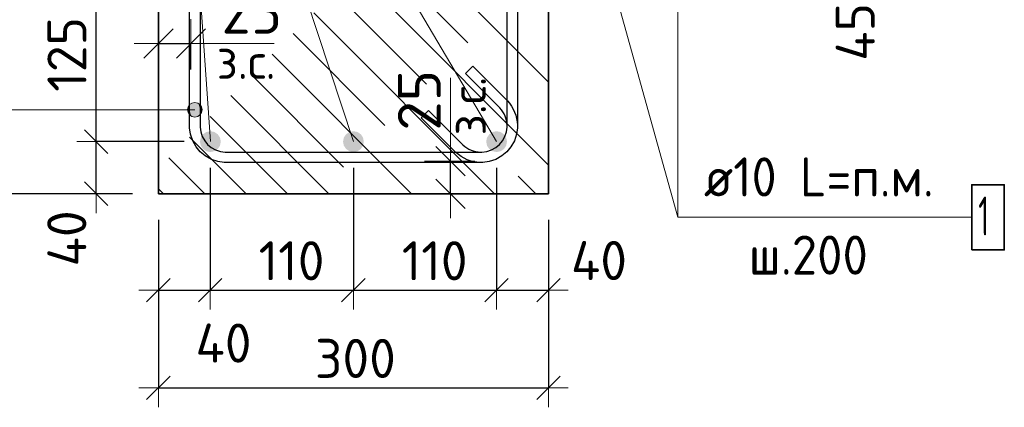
# Model space of a CAD drawing. Header units: metres. Extents: x -38 to 93, y -15 to 21.
# Tile 158 of 256: x 72.012 to 72.769, y 1.79 to 2.088. Entities that reach past the tile are written whole.
import ezdxf

# ---------------------------------------------------------------- set-up
doc = ezdxf.new("R2010")
doc.units = ezdxf.units.M
doc.header["$PDMODE"] = 65
doc.linetypes.add('______4', pattern=[0.135, 0.105, -0.03])
for name, color, linetype, lineweight in [('XR$3$Арм. стержнями нижней зоны', 180, 'Continuous', 35), ('XR$3$Арм.стержн. Хомут', 240, 'Continuous', 35), ('XR$3$Арм.стержн.горизонт. 1', 180, 'Continuous', 35), ('XR$3$ВК__отв в полу 1-2 эт', 220, 'Continuous', 25), ('XR$3$Размерная линия (1)', 7, 'Continuous', 13), ('XR$3$Размерная линия_ общее', 7, 'Continuous', 13)]:
    doc.layers.add(name, color=color, linetype=linetype, lineweight=lineweight)
doc.styles.add('ISOCPEUR', font='txt')
doc.dimstyles.new('DIMSTYLE_10', dxfattribs={"dimtxt": 0.033, "dimasz": 0.0375, "dimexe": 0, "dimexo": 0, "dimgap": 0.0165, "dimtad": 2, "dimdec": 0, "dimlfac": 1000, "dimrnd": 1, "dimzin": 12, "dimdsep": 46, "dimtxsty": 'ISOCPEUR', "dimblk1": 'ALL_ML_STRICH', "dimblk2": 'ALL_ML_STRICH', "dimsah": 1, "dimcen": 0, "dimclrd": 7, "dimclre": 256, "dimclrt": 7, "dimadec": 0, "dimazin": 0, "dimtfac": 1, "dimtdec": 0, "dimtix": 1, "dimtmove": 2, "dimatfit": 3, "dimfxl": 0, "dimtvp": 1.2, "dimtzin": 0, "dimlwd": 0, "dimlwe": -3, "dimarcsym": 0})
doc.dimstyles.new('DIMSTYLE_14', dxfattribs={"dimtxt": 0.03, "dimasz": 0.03, "dimexe": 0, "dimexo": 0, "dimgap": 0.015, "dimtad": 2, "dimdec": 0, "dimlfac": 1000, "dimrnd": 1, "dimzin": 12, "dimdsep": 46, "dimtxsty": 'ISOCPEUR', "dimblk1": 'ALL_ML_STRICH', "dimblk2": 'ALL_ML_STRICH', "dimsah": 1, "dimcen": 0, "dimclrd": 7, "dimclre": 256, "dimclrt": 7, "dimadec": 0, "dimazin": 0, "dimtfac": 1, "dimtdec": 0, "dimtix": 1, "dimtmove": 2, "dimatfit": 3, "dimfxl": 0, "dimtvp": 1.2, "dimtzin": 0, "dimlwd": 0, "dimlwe": -3, "dimarcsym": 0})
doc.dimstyles.new('DIMSTYLE_18', dxfattribs={"dimtxt": 0.03, "dimasz": 0.03, "dimexe": 0, "dimexo": 0, "dimgap": 0.015, "dimtad": 2, "dimdec": 0, "dimlfac": 1000, "dimrnd": 5, "dimzin": 12, "dimdsep": 46, "dimtxsty": 'ISOCPEUR', "dimblk1": 'ALL_ML_STRICH', "dimblk2": 'ALL_ML_STRICH', "dimsah": 1, "dimcen": 0, "dimclrd": 7, "dimclre": 256, "dimclrt": 7, "dimadec": 0, "dimazin": 0, "dimtfac": 1, "dimtdec": 0, "dimtix": 1, "dimtmove": 2, "dimatfit": 3, "dimfxl": 0, "dimtvp": 1.2, "dimtzin": 0, "dimlwd": 0, "dimlwe": -3, "dimarcsym": 0})
doc.dimstyles.new('DIMSTYLE_19', dxfattribs={"dimtxt": 0.03, "dimasz": 0.03, "dimexe": 0, "dimexo": 0, "dimgap": 0.015, "dimtad": 2, "dimdec": 0, "dimlfac": 1000, "dimrnd": 5, "dimzin": 12, "dimdsep": 46, "dimtxsty": 'ISOCPEUR', "dimblk1": 'ALL_ML_STRICH', "dimblk2": 'ALL_ML_STRICH', "dimsah": 1, "dimcen": 0, "dimclrd": 7, "dimclre": 256, "dimclrt": 7, "dimadec": 0, "dimazin": 0, "dimtfac": 1, "dimtdec": 0, "dimtix": 1, "dimtmove": 2, "dimatfit": 3, "dimfxl": 0, "dimtzin": 0, "dimlwd": 0, "dimlwe": -3, "dimarcsym": 0})
doc.dimstyles.new('DIMSTYLE_26', dxfattribs={"dimtxt": 0.03, "dimasz": 0.03, "dimexe": 0, "dimexo": 0, "dimgap": 0.015, "dimtad": 0, "dimdec": 0, "dimlfac": 1000, "dimrnd": 5, "dimzin": 12, "dimdsep": 46, "dimtxsty": 'ISOCPEUR', "dimblk1": 'ALL_ML_STRICH', "dimblk2": 'ALL_ML_STRICH', "dimsah": 1, "dimcen": 0, "dimclrd": 7, "dimclre": 256, "dimclrt": 7, "dimadec": 0, "dimazin": 0, "dimtfac": 1, "dimtdec": 0, "dimtix": 1, "dimtmove": 2, "dimatfit": 3, "dimfxl": 0, "dimtvp": 1.2, "dimtzin": 0, "dimlwd": 0, "dimlwe": -3, "dimarcsym": 0})

# ---------------------------------------------------------------- blocks, each defined once
blk = doc.blocks.new('ALL_ML_STRICH')
at = {"color": 0, "linetype": 'ByBlock', "lineweight": -2}
for p, q in [((0, -0.5), (0, 0.5)), ((-0.3, -0.3), (0.3, 0.3)), ((-1, 0), (0.5, 0))]:
    blk.add_line(p, q, dxfattribs=at)
blk = doc.blocks.new('*D99')
at = {"layer": 'DEFPOINTS', "color": 7, "linetype": 'Continuous', "lineweight": 13, "transparency": 33554687}
for p in [(72.30327, 1.97911), (72.30827, 1.95411), (72.34326, 1.95411)]:
    blk.add_point(p, dxfattribs=at)
at = {"layer": 'XR$3$Размерная линия_ общее', "color": 253, "linetype": 'Continuous', "lineweight": -2, "true_color": 0xa0a0a0, "transparency": 33554687}
for p, q in [((72.32327, 1.97911), (72.34326, 1.97911)), ((72.32827, 1.95411), (72.34326, 1.95411))]:
    blk.add_line(p, q, dxfattribs=at)
at = {"layer": 'XR$3$Размерная линия_ общее', "color": 7, "linetype": 'Continuous', "lineweight": -2, "transparency": 33554687}
blk.add_line((72.34326, 1.95411), (72.34326, 1.97911), dxfattribs=at)
at = {"layer": 'XR$3$Размерная линия_ общее', "color": 7, "linetype": 'Continuous', "lineweight": 13, "transparency": 33554687, "xscale": 0.0375, "yscale": 0.0375, "zscale": 0.0375}
for p, rotation in [((72.34326, 1.97911), 90), ((72.34326, 1.95411), 270)]:
    blk.add_blockref('ALL_ML_STRICH', p, dxfattribs=dict(at, rotation=rotation))
at = {"layer": 'XR$3$Размерная линия_ общее', "color": 7, "linetype": 'Continuous', "lineweight": 13, "transparency": 33554687, "insert": (72.34347, 1.99889), "char_height": 0.027, "width": 0.00135, "attachment_point": 1, "rotation": 90, "line_spacing_factor": 0.60241, "style": 'ISOCPEUR'}
blk.add_mtext('з.с.', dxfattribs=at)
at = {"layer": 'XR$3$Размерная линия_ общее', "color": 7, "linetype": 'Continuous', "lineweight": 13, "transparency": 33554687, "insert": (72.31926, 2.02584), "char_height": 0.033, "width": 0.066, "attachment_point": 5, "rotation": 90, "style": 'ISOCPEUR'}
blk.add_mtext('\\A1;{25}', dxfattribs=at)
blk = doc.blocks.new('*D311')
at = {"layer": 'DEFPOINTS', "color": 7, "linetype": 'Continuous', "lineweight": 13, "transparency": 33554687}
for p in [(72.58464, 2.15911), (72.59749, 2.11411), (72.67731, 2.11411)]:
    blk.add_point(p, dxfattribs=at)
at = {"layer": 'XR$3$Размерная линия (1)', "color": 9, "linetype": 'Continuous', "lineweight": -2, "true_color": 0xc7c7c7, "transparency": 33554687}
for p, q in [((72.60464, 2.15911), (72.67731, 2.15911)), ((72.61749, 2.11411), (72.67731, 2.11411))]:
    blk.add_line(p, q, dxfattribs=at)
at = {"layer": 'XR$3$Размерная линия (1)', "color": 7, "linetype": 'Continuous', "lineweight": -2, "transparency": 33554687}
blk.add_line((72.67731, 2.11411), (72.67731, 2.15911), dxfattribs=at)
at = {"layer": 'XR$3$Размерная линия (1)', "color": 7, "linetype": 'Continuous', "lineweight": 13, "transparency": 33554687, "xscale": 0.03, "yscale": 0.03, "zscale": 0.03}
for p, rotation in [((72.67731, 2.15911), 90), ((72.67731, 2.11411), 270)]:
    blk.add_blockref('ALL_ML_STRICH', p, dxfattribs=dict(at, rotation=rotation))
at = {"layer": 'XR$3$Размерная линия (1)', "color": 7, "linetype": 'Continuous', "lineweight": 13, "transparency": 33554687, "insert": (72.65445, 2.07837), "char_height": 0.03, "width": 0.06, "attachment_point": 5, "rotation": 90, "style": 'ISOCPEUR'}
blk.add_mtext('\\A1;{45}', dxfattribs=at)
blk = doc.blocks.new('*D335')
at = {"layer": 'DEFPOINTS', "color": 7, "linetype": 'Continuous', "lineweight": 13, "transparency": 33554687}
for p in [(72.11861, 1.95411), (72.41861, 1.95411), (72.11861, 1.80512)]:
    blk.add_point(p, dxfattribs=at)
at = {"layer": 'XR$3$Размерная линия (1)', "color": 9, "linetype": 'Continuous', "lineweight": -2, "true_color": 0xc7c7c7, "transparency": 33554687}
for p, q in [((72.11861, 1.93411), (72.11861, 1.80512)), ((72.41861, 1.93411), (72.41861, 1.80512))]:
    blk.add_line(p, q, dxfattribs=at)
at = {"layer": 'XR$3$Размерная линия (1)', "color": 7, "linetype": 'Continuous', "lineweight": -2, "transparency": 33554687}
blk.add_line((72.11861, 1.80512), (72.41861, 1.80512), dxfattribs=at)
at = {"layer": 'XR$3$Размерная линия (1)', "color": 7, "linetype": 'Continuous', "lineweight": 13, "transparency": 33554687, "xscale": 0.03, "yscale": 0.03, "zscale": 0.03, "rotation": 180}
blk.add_blockref('ALL_ML_STRICH', (72.11861, 1.80512), dxfattribs=at)
at = {"layer": 'XR$3$Размерная линия (1)', "color": 7, "linetype": 'Continuous', "lineweight": 13, "transparency": 33554687, "xscale": 0.03, "yscale": 0.03, "zscale": 0.03}
blk.add_blockref('ALL_ML_STRICH', (72.41861, 1.80512), dxfattribs=at)
at = {"layer": 'XR$3$Размерная линия (1)', "color": 7, "linetype": 'Continuous', "lineweight": 13, "transparency": 33554687, "insert": (72.27011, 1.82762), "char_height": 0.03, "width": 0.09, "attachment_point": 5, "style": 'ISOCPEUR'}
blk.add_mtext('\\A1;{300}', dxfattribs=at)
blk = doc.blocks.new('*D336')
at = {"layer": 'DEFPOINTS', "color": 7, "linetype": 'Continuous', "lineweight": 13, "transparency": 33554687}
for p in [(72.15853, 1.99411), (72.11861, 1.95411), (72.11861, 1.88012)]:
    blk.add_point(p, dxfattribs=at)
at = {"layer": 'XR$3$Размерная линия (1)', "color": 9, "linetype": 'Continuous', "lineweight": -2, "true_color": 0xc7c7c7, "transparency": 33554687}
for p, q in [((72.15853, 1.97411), (72.15853, 1.88012)), ((72.11861, 1.93411), (72.11861, 1.88012))]:
    blk.add_line(p, q, dxfattribs=at)
at = {"layer": 'XR$3$Размерная линия (1)', "color": 7, "linetype": 'Continuous', "lineweight": -2, "transparency": 33554687}
blk.add_line((72.11861, 1.88012), (72.15853, 1.88012), dxfattribs=at)
at = {"layer": 'XR$3$Размерная линия (1)', "color": 7, "linetype": 'Continuous', "lineweight": 13, "transparency": 33554687, "xscale": 0.03, "yscale": 0.03, "zscale": 0.03, "rotation": 180}
blk.add_blockref('ALL_ML_STRICH', (72.11861, 1.88012), dxfattribs=at)
at = {"layer": 'XR$3$Размерная линия (1)', "color": 7, "linetype": 'Continuous', "lineweight": 13, "transparency": 33554687, "xscale": 0.03, "yscale": 0.03, "zscale": 0.03}
blk.add_blockref('ALL_ML_STRICH', (72.15853, 1.88012), dxfattribs=at)
at = {"layer": 'XR$3$Размерная линия (1)', "color": 7, "linetype": 'Continuous', "lineweight": 13, "transparency": 33554687, "insert": (72.16869, 1.83941), "char_height": 0.03, "width": 0.06, "attachment_point": 5, "style": 'ISOCPEUR'}
blk.add_mtext('\\A1;{40}', dxfattribs=at)
blk = doc.blocks.new('*D337')
at = {"layer": 'DEFPOINTS', "color": 7, "linetype": 'Continuous', "lineweight": 13, "transparency": 33554687}
for p in [(72.15853, 1.99411), (72.26853, 1.99411), (72.15853, 1.88012)]:
    blk.add_point(p, dxfattribs=at)
at = {"layer": 'XR$3$Размерная линия (1)', "color": 9, "linetype": 'Continuous', "lineweight": -2, "true_color": 0xc7c7c7, "transparency": 33554687}
for p, q in [((72.15853, 1.97411), (72.15853, 1.88012)), ((72.26853, 1.97411), (72.26853, 1.88012))]:
    blk.add_line(p, q, dxfattribs=at)
at = {"layer": 'XR$3$Размерная линия (1)', "color": 7, "linetype": 'Continuous', "lineweight": -2, "transparency": 33554687}
blk.add_line((72.15853, 1.88012), (72.26853, 1.88012), dxfattribs=at)
at = {"layer": 'XR$3$Размерная линия (1)', "color": 7, "linetype": 'Continuous', "lineweight": 13, "transparency": 33554687, "xscale": 0.03, "yscale": 0.03, "zscale": 0.03, "rotation": 180}
blk.add_blockref('ALL_ML_STRICH', (72.15853, 1.88012), dxfattribs=at)
at = {"layer": 'XR$3$Размерная линия (1)', "color": 7, "linetype": 'Continuous', "lineweight": 13, "transparency": 33554687, "xscale": 0.03, "yscale": 0.03, "zscale": 0.03}
blk.add_blockref('ALL_ML_STRICH', (72.26853, 1.88012), dxfattribs=at)
at = {"layer": 'XR$3$Размерная линия (1)', "color": 7, "linetype": 'Continuous', "lineweight": 13, "transparency": 33554687, "insert": (72.22103, 1.90262), "char_height": 0.03, "width": 0.09, "attachment_point": 5, "style": 'ISOCPEUR'}
blk.add_mtext('\\A1;{110}', dxfattribs=at)
blk = doc.blocks.new('*D338')
at = {"layer": 'DEFPOINTS', "color": 7, "linetype": 'Continuous', "lineweight": 13, "transparency": 33554687}
for p in [(72.26853, 1.99411), (72.37861, 1.99411), (72.26853, 1.88012)]:
    blk.add_point(p, dxfattribs=at)
at = {"layer": 'XR$3$Размерная линия (1)', "color": 9, "linetype": 'Continuous', "lineweight": -2, "true_color": 0xc7c7c7, "transparency": 33554687}
for p, q in [((72.26853, 1.97411), (72.26853, 1.88012)), ((72.37861, 1.97411), (72.37861, 1.88012))]:
    blk.add_line(p, q, dxfattribs=at)
at = {"layer": 'XR$3$Размерная линия (1)', "color": 7, "linetype": 'Continuous', "lineweight": -2, "transparency": 33554687}
blk.add_line((72.26853, 1.88012), (72.37861, 1.88012), dxfattribs=at)
at = {"layer": 'XR$3$Размерная линия (1)', "color": 7, "linetype": 'Continuous', "lineweight": 13, "transparency": 33554687, "xscale": 0.03, "yscale": 0.03, "zscale": 0.03, "rotation": 180}
blk.add_blockref('ALL_ML_STRICH', (72.26853, 1.88012), dxfattribs=at)
at = {"layer": 'XR$3$Размерная линия (1)', "color": 7, "linetype": 'Continuous', "lineweight": 13, "transparency": 33554687, "xscale": 0.03, "yscale": 0.03, "zscale": 0.03}
blk.add_blockref('ALL_ML_STRICH', (72.37861, 1.88012), dxfattribs=at)
at = {"layer": 'XR$3$Размерная линия (1)', "color": 7, "linetype": 'Continuous', "lineweight": 13, "transparency": 33554687, "insert": (72.33107, 1.90262), "char_height": 0.03, "width": 0.09, "attachment_point": 5, "style": 'ISOCPEUR'}
blk.add_mtext('\\A1;{110}', dxfattribs=at)
blk = doc.blocks.new('*D339')
at = {"layer": 'DEFPOINTS', "color": 7, "linetype": 'Continuous', "lineweight": 13, "transparency": 33554687}
for p in [(72.37861, 1.99411), (72.41861, 1.95411), (72.37861, 1.88012)]:
    blk.add_point(p, dxfattribs=at)
at = {"layer": 'XR$3$Размерная линия (1)', "color": 9, "linetype": 'Continuous', "lineweight": -2, "true_color": 0xc7c7c7, "transparency": 33554687}
for p, q in [((72.37861, 1.97411), (72.37861, 1.88012)), ((72.41861, 1.93411), (72.41861, 1.88012))]:
    blk.add_line(p, q, dxfattribs=at)
at = {"layer": 'XR$3$Размерная линия (1)', "color": 7, "linetype": 'Continuous', "lineweight": -2, "transparency": 33554687}
blk.add_line((72.37861, 1.88012), (72.41861, 1.88012), dxfattribs=at)
at = {"layer": 'XR$3$Размерная линия (1)', "color": 7, "linetype": 'Continuous', "lineweight": 13, "transparency": 33554687, "xscale": 0.03, "yscale": 0.03, "zscale": 0.03, "rotation": 180}
blk.add_blockref('ALL_ML_STRICH', (72.37861, 1.88012), dxfattribs=at)
at = {"layer": 'XR$3$Размерная линия (1)', "color": 7, "linetype": 'Continuous', "lineweight": 13, "transparency": 33554687, "xscale": 0.03, "yscale": 0.03, "zscale": 0.03}
blk.add_blockref('ALL_ML_STRICH', (72.41861, 1.88012), dxfattribs=at)
at = {"layer": 'XR$3$Размерная линия (1)', "color": 7, "linetype": 'Continuous', "lineweight": 13, "transparency": 33554687, "insert": (72.45742, 1.90281), "char_height": 0.03, "width": 0.06, "attachment_point": 5, "style": 'ISOCPEUR'}
blk.add_mtext('\\A1;{40}', dxfattribs=at)
blk = doc.blocks.new('*D340')
at = {"layer": 'DEFPOINTS', "color": 7, "linetype": 'Continuous', "lineweight": 13, "transparency": 33554687}
for p in [(72.11861, 2.31411), (71.98386, 1.95411), (72.11861, 1.95411)]:
    blk.add_point(p, dxfattribs=at)
at = {"layer": 'XR$3$Размерная линия (1)', "color": 9, "linetype": 'Continuous', "lineweight": -2, "true_color": 0xc7c7c7, "transparency": 33554687}
for p, q in [((72.09861, 2.31411), (71.98386, 2.31411)), ((72.09861, 1.95411), (71.98386, 1.95411))]:
    blk.add_line(p, q, dxfattribs=at)
at = {"layer": 'XR$3$Размерная линия (1)', "color": 7, "linetype": 'Continuous', "lineweight": -2, "transparency": 33554687}
blk.add_line((71.98386, 1.95411), (71.98386, 2.31411), dxfattribs=at)
at = {"layer": 'XR$3$Размерная линия (1)', "color": 7, "linetype": 'Continuous', "lineweight": 13, "transparency": 33554687, "xscale": 0.03, "yscale": 0.03, "zscale": 0.03}
for p, rotation in [((71.98386, 2.31411), 90), ((71.98386, 1.95411), 270)]:
    blk.add_blockref('ALL_ML_STRICH', p, dxfattribs=dict(at, rotation=rotation))
at = {"layer": 'XR$3$Размерная линия (1)', "color": 7, "linetype": 'Continuous', "lineweight": 13, "transparency": 33554687, "insert": (71.96136, 2.13561), "char_height": 0.03, "width": 0.09, "attachment_point": 5, "rotation": 90, "style": 'ISOCPEUR'}
blk.add_mtext('\\A1;{360}', dxfattribs=at)
blk = doc.blocks.new('*D341')
at = {"layer": 'DEFPOINTS', "color": 7, "linetype": 'Continuous', "lineweight": 13, "transparency": 33554687}
for p in [(72.11868, 2.0695), (72.11868, 2.03451), (72.14368, 2.02951)]:
    blk.add_point(p, dxfattribs=at)
at = {"layer": 'XR$3$Размерная линия_ общее', "color": 253, "linetype": 'Continuous', "lineweight": -2, "true_color": 0xa0a0a0, "transparency": 33554687}
for p, q in [((72.11868, 2.05451), (72.11868, 2.0695)), ((72.14368, 2.04951), (72.14368, 2.0695))]:
    blk.add_line(p, q, dxfattribs=at)
at = {"layer": 'XR$3$Размерная линия_ общее', "color": 7, "linetype": 'Continuous', "lineweight": -2, "transparency": 33554687}
blk.add_line((72.11868, 2.0695), (72.14368, 2.0695), dxfattribs=at)
at = {"layer": 'XR$3$Размерная линия_ общее', "color": 7, "linetype": 'Continuous', "lineweight": 13, "transparency": 33554687, "xscale": 0.0375, "yscale": 0.0375, "zscale": 0.0375, "rotation": 180}
blk.add_blockref('ALL_ML_STRICH', (72.11868, 2.0695), dxfattribs=at)
at = {"layer": 'XR$3$Размерная линия_ общее', "color": 7, "linetype": 'Continuous', "lineweight": 13, "transparency": 33554687, "xscale": 0.0375, "yscale": 0.0375, "zscale": 0.0375}
blk.add_blockref('ALL_ML_STRICH', (72.14368, 2.0695), dxfattribs=at)
at = {"layer": 'XR$3$Размерная линия_ общее', "color": 7, "linetype": 'Continuous', "lineweight": 13, "transparency": 33554687, "insert": (72.19041, 2.0935), "char_height": 0.033, "width": 0.066, "attachment_point": 5, "style": 'ISOCPEUR'}
blk.add_mtext('\\A1;{25}', dxfattribs=at)
at = {"layer": 'XR$3$Размерная линия_ общее', "color": 7, "linetype": 'Continuous', "lineweight": 13, "transparency": 33554687, "insert": (72.16346, 2.06929), "char_height": 0.027, "width": 0.00135, "attachment_point": 1, "line_spacing_factor": 0.60241, "style": 'ISOCPEUR'}
blk.add_mtext('з.с.', dxfattribs=at)
blk = doc.blocks.new('*D373')
at = {"layer": 'DEFPOINTS', "color": 7, "linetype": 'Continuous', "lineweight": 13, "transparency": 33554687}
for p in [(72.15853, 1.99411), (72.07081, 1.95411), (72.11861, 1.95411)]:
    blk.add_point(p, dxfattribs=at)
at = {"layer": 'XR$3$Размерная линия (1)', "color": 9, "linetype": 'Continuous', "lineweight": -2, "true_color": 0xc7c7c7, "transparency": 33554687}
for p, q in [((72.13853, 1.99411), (72.07081, 1.99411)), ((72.09861, 1.95411), (72.07081, 1.95411))]:
    blk.add_line(p, q, dxfattribs=at)
at = {"layer": 'XR$3$Размерная линия (1)', "color": 7, "linetype": 'Continuous', "lineweight": -2, "transparency": 33554687}
blk.add_line((72.07081, 1.95411), (72.07081, 1.99411), dxfattribs=at)
at = {"layer": 'XR$3$Размерная линия (1)', "color": 7, "linetype": 'Continuous', "lineweight": 13, "transparency": 33554687, "xscale": 0.03, "yscale": 0.03, "zscale": 0.03}
for p, rotation in [((72.07081, 1.99411), 90), ((72.07081, 1.95411), 270)]:
    blk.add_blockref('ALL_ML_STRICH', p, dxfattribs=dict(at, rotation=rotation))
at = {"layer": 'XR$3$Размерная линия (1)', "color": 7, "linetype": 'Continuous', "lineweight": 13, "transparency": 33554687, "insert": (72.04822, 1.91979), "char_height": 0.03, "width": 0.06, "attachment_point": 5, "rotation": 90, "style": 'ISOCPEUR'}
blk.add_mtext('\\A1;{40}', dxfattribs=at)
blk = doc.blocks.new('*D374')
at = {"layer": 'DEFPOINTS', "color": 7, "linetype": 'Continuous', "lineweight": 13, "transparency": 33554687}
for p in [(72.15853, 2.11911), (72.07081, 1.99411), (72.15853, 1.99411)]:
    blk.add_point(p, dxfattribs=at)
at = {"layer": 'XR$3$Размерная линия (1)', "color": 9, "linetype": 'Continuous', "lineweight": -2, "true_color": 0xc7c7c7, "transparency": 33554687}
for p, q in [((72.13853, 2.11911), (72.07081, 2.11911)), ((72.13853, 1.99411), (72.07081, 1.99411))]:
    blk.add_line(p, q, dxfattribs=at)
at = {"layer": 'XR$3$Размерная линия (1)', "color": 7, "linetype": 'Continuous', "lineweight": -2, "transparency": 33554687}
blk.add_line((72.07081, 1.99411), (72.07081, 2.11911), dxfattribs=at)
at = {"layer": 'XR$3$Размерная линия (1)', "color": 7, "linetype": 'Continuous', "lineweight": 13, "transparency": 33554687, "xscale": 0.03, "yscale": 0.03, "zscale": 0.03}
for p, rotation in [((72.07081, 2.11911), 90), ((72.07081, 1.99411), 270)]:
    blk.add_blockref('ALL_ML_STRICH', p, dxfattribs=dict(at, rotation=rotation))
at = {"layer": 'XR$3$Размерная линия (1)', "color": 7, "linetype": 'Continuous', "lineweight": 13, "transparency": 33554687, "insert": (72.04831, 2.06111), "char_height": 0.03, "width": 0.09, "attachment_point": 5, "rotation": 90, "style": 'ISOCPEUR'}
blk.add_mtext('\\A1;{125}', dxfattribs=at)

msp = doc.modelspace()

# ---------------------------------------------------------------- hatches: boundary and pattern name
at = {"linetype": 'Continuous', "lineweight": 13, "transparency": 33554687}
h = msp.add_hatch(dxfattribs=at)
h.set_pattern_fill('__________540', scale=0.015, style=0, pattern_type=2)
h.set_pattern_definition([(135, (0, 0), (-0.031819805, -0.031819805), [0.4, -0.05, 0, -0.05]), (135, (-0.01591, -0.01591), (-0.031819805, -0.031819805), [0.8, -0.1, 0.1, -0.1])])
h.paths.add_polyline_path([(72.41868, 2.11411), (72.11868, 2.11411), (72.11868, 1.95411), (72.41868, 1.95411)], flags=0)
at = {"layer": 'XR$3$Арм.стержн. Хомут', "linetype": 'Continuous', "lineweight": 13, "transparency": 33554687}
for points in [[(72.14181, 2.01577), (72.14181, 2.02139), (72.14102, 2.01858)], [(72.14181, 2.02139), (72.14383, 2.01374), (72.14383, 2.02342)], [(72.14181, 2.02139), (72.14181, 2.01577), (72.14383, 2.01374)], [(72.14383, 2.02342), (72.14664, 2.01295), (72.14664, 2.0242)], [(72.14383, 2.02342), (72.14383, 2.01374), (72.14664, 2.01295)], [(72.14664, 2.0242), (72.14664, 2.01295), (72.14946, 2.01374)], [(72.14664, 2.0242), (72.14946, 2.01374), (72.14946, 2.02342)], [(72.14946, 2.02342), (72.14946, 2.01374), (72.15148, 2.01577)], [(72.14946, 2.02342), (72.15148, 2.01577), (72.15148, 2.02139)], [(72.15148, 2.02139), (72.15148, 2.01577), (72.15227, 2.01858)]]:
    msp.add_hatch(color=7, dxfattribs=at).paths.add_polyline_path(points)
at = {"layer": 'XR$3$Арм.стержн.горизонт. 1', "linetype": 'Continuous', "lineweight": 50, "transparency": 33554687}
for points in [[(72.16661, 1.99411), (72.166, 1.99717), (72.16426, 1.99977), (72.16167, 2.0015), (72.15861, 2.00211), (72.15555, 2.0015), (72.15295, 1.99977), (72.15122, 1.99717), (72.15061, 1.99411), (72.15122, 1.99105), (72.15295, 1.98845), (72.15555, 1.98672), (72.15861, 1.98611), (72.16167, 1.98672), (72.16426, 1.98845), (72.166, 1.99105)], [(72.27661, 1.99411), (72.276, 1.99717), (72.27426, 1.99977), (72.27167, 2.0015), (72.26861, 2.00211), (72.26555, 2.0015), (72.26295, 1.99977), (72.26122, 1.99717), (72.26061, 1.99411), (72.26122, 1.99105), (72.26295, 1.98845), (72.26555, 1.98672), (72.26861, 1.98611), (72.27167, 1.98672), (72.27426, 1.98845), (72.276, 1.99105)], [(72.38668, 1.99411), (72.38607, 1.99717), (72.38434, 1.99977), (72.38174, 2.0015), (72.37868, 2.00211), (72.37562, 2.0015), (72.37303, 1.99977), (72.37129, 1.99717), (72.37068, 1.99411), (72.37129, 1.99105), (72.37303, 1.98845), (72.37562, 1.98672), (72.37868, 1.98611), (72.38174, 1.98672), (72.38434, 1.98845), (72.38607, 1.99105)]]:
    msp.add_hatch(color=7, dxfattribs=at).paths.add_polyline_path(points)

# ---------------------------------------------------------------- linework, layer by layer
at = {"color": 7, "linetype": '______4', "lineweight": 25, "transparency": 33554687}
msp.add_line((72.59928, 2.41411), (72.59928, 2.01411), dxfattribs=at)
at = {"color": 7, "linetype": 'Continuous', "lineweight": 35, "transparency": 33554687}
for p, q in [((72.11868, 2.11411), (72.11868, 1.95411)), ((72.41868, 1.95411), (72.41868, 2.11411)), ((72.11868, 1.95411), (72.41868, 1.95411))]:
    msp.add_line(p, q, dxfattribs=at)
at = {"color": 7, "linetype": 'Continuous', "lineweight": 13, "transparency": 33554687}
for p, q in [((72.14368, 2.0695), (72.20768, 2.0695)), ((72.34326, 1.97911), (72.34326, 2.04311))]:
    msp.add_line(p, q, dxfattribs=at)
at = {"layer": 'XR$3$Арм. стержнями нижней зоны', "color": 7, "linetype": 'Continuous', "lineweight": 13, "transparency": 33554687}
for q in [(72.51806, 2.15916), (72.74406, 1.936)]:
    msp.add_line((72.51806, 1.936), q, dxfattribs=at)
at = {"layer": 'XR$3$Арм. стержнями нижней зоны', "color": 7, "linetype": 'Continuous', "lineweight": 35, "transparency": 33554687}
msp.add_lwpolyline([(72.74406, 1.911), (72.76906, 1.911), (72.76906, 1.961), (72.74406, 1.961), (72.74406, 1.911)], dxfattribs=at)
at = {"layer": 'XR$3$Арм.стержн. Хомут', "color": 7, "linetype": 'Continuous', "lineweight": 13, "transparency": 33554687}
for p, q in [((72.14664, 2.0242), (72.14664, 2.0242)), ((72.00312, 2.01858), (72.14664, 2.01858)), ((72.14102, 2.01858), (72.14102, 2.01858)), ((72.15227, 2.01858), (72.15227, 2.01858)), ((72.14664, 2.01295), (72.14664, 2.01295))]:
    msp.add_line(p, q, dxfattribs=at)
at = {"layer": 'XR$3$Арм.стержн. Хомут', "color": 40, "linetype": 'Continuous', "lineweight": 25, "transparency": 33554687}
for points in [[(72.15064, 2.25988), (72.15064, 2.00534), (72.15115, 2.00173), (72.15236, 1.99806), (72.15423, 1.99471), (72.15651, 1.99198), (72.15924, 1.9897), (72.1626, 1.98782), (72.16626, 1.98661), (72.16988, 1.98611), (72.36745, 1.98611), (72.37107, 1.98661), (72.37473, 1.98782), (72.37808, 1.9897), (72.38081, 1.99198), (72.38309, 1.99471), (72.38497, 1.99806), (72.38618, 2.00173), (72.38668, 2.00534), (72.38668, 2.00649), (72.38655, 2.00837), (72.38625, 2.01023), (72.38578, 2.01204), (72.38516, 2.01376), (72.38438, 2.01543), (72.38343, 2.01704), (72.38233, 2.01856), (72.3811, 2.01998), (72.35466, 2.04642), (72.36032, 2.05207), (72.38695, 2.02544), (72.38861, 2.02353), (72.39014, 2.02141), (72.39146, 2.01916), (72.39256, 2.01683), (72.39343, 2.01441), (72.39409, 2.01187), (72.39451, 2.0093), (72.39468, 2.00678), (72.39468, 2.00479), (72.394, 1.99991), (72.39233, 1.99483), (72.38971, 1.99015), (72.38649, 1.9863), (72.38264, 1.98308), (72.37797, 1.98047), (72.37289, 1.97879), (72.36801, 1.97811), (72.16932, 1.97811), (72.16444, 1.97879), (72.15936, 1.98047), (72.15469, 1.98308), (72.15083, 1.9863), (72.14762, 1.99015), (72.145, 1.99483), (72.14332, 1.99991), (72.14264, 2.00479), (72.14264, 2.26043)], [(72.15064, 2.25988), (72.15064, 2.00534), (72.15115, 2.00173), (72.15236, 1.99806), (72.15423, 1.99471), (72.15651, 1.99198), (72.15924, 1.9897), (72.1626, 1.98782), (72.16626, 1.98661), (72.16988, 1.98611), (72.36745, 1.98611), (72.37107, 1.98661), (72.37473, 1.98782), (72.37808, 1.9897), (72.38081, 1.99198), (72.38309, 1.99471), (72.38497, 1.99806), (72.38618, 2.00173), (72.38668, 2.00534), (72.38668, 2.00649), (72.38655, 2.00837), (72.38625, 2.01023), (72.38578, 2.01204), (72.38516, 2.01376), (72.38438, 2.01543), (72.38343, 2.01704), (72.38233, 2.01856), (72.3811, 2.01998), (72.35466, 2.04642), (72.36032, 2.05207), (72.38695, 2.02544), (72.38861, 2.02353), (72.39014, 2.02141), (72.39146, 2.01916), (72.39256, 2.01683), (72.39343, 2.01441), (72.39409, 2.01187), (72.39451, 2.0093), (72.39468, 2.00678), (72.39468, 2.00479), (72.394, 1.99991), (72.39233, 1.99483), (72.38971, 1.99015), (72.38649, 1.9863), (72.38264, 1.98308), (72.37797, 1.98047), (72.37289, 1.97879), (72.36801, 1.97811), (72.16932, 1.97811), (72.16444, 1.97879), (72.15936, 1.98047), (72.15469, 1.98308), (72.15083, 1.9863), (72.14762, 1.99015), (72.145, 1.99483), (72.14332, 1.99991), (72.14264, 2.00479), (72.14264, 2.26043)], [(72.39468, 2.26043), (72.39468, 2.00479), (72.394, 1.99991), (72.39233, 1.99483), (72.38971, 1.99015), (72.38649, 1.9863), (72.38264, 1.98308), (72.37797, 1.98047), (72.37289, 1.97879), (72.36801, 1.97811), (72.36602, 1.97811), (72.3635, 1.97829), (72.36092, 1.97871), (72.35839, 1.97936), (72.35597, 1.98024), (72.35364, 1.98133), (72.35138, 1.98266), (72.34926, 1.98419), (72.34735, 1.98584), (72.32072, 2.01248), (72.32638, 2.01813)], [(72.39468, 2.26043), (72.39468, 2.00479), (72.394, 1.99991), (72.39233, 1.99483), (72.38971, 1.99015), (72.38649, 1.9863), (72.38264, 1.98308), (72.37797, 1.98047), (72.37289, 1.97879), (72.36801, 1.97811), (72.36602, 1.97811), (72.3635, 1.97829), (72.36092, 1.97871), (72.35839, 1.97936), (72.35597, 1.98024), (72.35364, 1.98133), (72.35138, 1.98266), (72.34926, 1.98419), (72.34735, 1.98584), (72.32072, 2.01248), (72.32638, 2.01813)], [(72.32638, 2.01813), (72.35281, 1.9917), (72.35423, 1.99046), (72.35576, 1.98937), (72.35737, 1.98842), (72.35903, 1.98764), (72.36076, 1.98701), (72.36257, 1.98654), (72.36442, 1.98624), (72.3663, 1.98611), (72.36745, 1.98611), (72.37107, 1.98661), (72.37473, 1.98782), (72.37808, 1.9897), (72.38081, 1.99198), (72.38309, 1.99471), (72.38497, 1.99806), (72.38618, 2.00173), (72.38668, 2.00534), (72.38668, 2.25988)], [(72.32638, 2.01813), (72.35281, 1.9917), (72.35423, 1.99046), (72.35576, 1.98937), (72.35737, 1.98842), (72.35903, 1.98764), (72.36076, 1.98701), (72.36257, 1.98654), (72.36442, 1.98624), (72.3663, 1.98611), (72.36745, 1.98611), (72.37107, 1.98661), (72.37473, 1.98782), (72.37808, 1.9897), (72.38081, 1.99198), (72.38309, 1.99471), (72.38497, 1.99806), (72.38618, 2.00173), (72.38668, 2.00534), (72.38668, 2.25988)]]:
    msp.add_lwpolyline(points, dxfattribs=at)
at = {"layer": 'XR$3$Арм.стержн. Хомут', "color": 7, "linetype": 'Continuous', "lineweight": 13, "transparency": 33554687}
msp.add_circle((72.14664, 2.01858), 0.00563, dxfattribs=at)
at = {"layer": 'XR$3$Арм.стержн.горизонт. 1', "color": 7, "linetype": 'Continuous', "lineweight": 13, "transparency": 33554687}
for q in [(72.26861, 1.99411), (72.37868, 1.99411), (72.15861, 1.99411)]:
    msp.add_line((72.12942, 2.4154), q, dxfattribs=at)
at = {"layer": 'XR$3$ВК__отв в полу 1-2 эт', "color": 7, "linetype": 'Continuous', "lineweight": 13, "transparency": 33554687}
msp.add_line((72.45868, 2.14911), (72.51806, 1.936), dxfattribs=at)

# ---------------------------------------------------------------- texts
at = {"layer": 'XR$3$Арм. стержнями нижней зоны', "color": 7, "linetype": 'Continuous', "lineweight": 25, "transparency": 33554687, "char_height": 0.03, "attachment_point": 7, "style": 'ISOCPEUR'}
for s, insert, width in [('\\W0.94;ø10 L=п.м.', (72.53806, 1.952), 0.1999832), ('\\W0.56;1', (72.74906, 1.922), 0.0233333), ('\\W0.95;ш.200 ', (72.57256, 1.892), 0.1311997)]:
    msp.add_mtext(s, dxfattribs=dict(at, insert=insert, width=width))

# ---------------------------------------------------------------- dimensions: what is measured, and where the dimension line sits
at = {"layer": 'XR$3$Размерная линия (1)', "color": 7, "linetype": 'Continuous', "lineweight": 13, "transparency": 33554687}
for base, p1, p2, dimstyle, picture, middle in [((71.98386, 2.31411), (72.09861, 1.95411), (72.09861, 2.31411), 'DIMSTYLE_19', '*D340', (71.96136, 2.13561)), ((72.67731, 2.15911), (72.61749, 2.11411), (72.60464, 2.15911), 'DIMSTYLE_14', '*D311', (72.65445, 2.07837)), ((72.07081, 2.11911), (72.13853, 1.99411), (72.13853, 2.11911), 'DIMSTYLE_19', '*D374', (72.04831, 2.06111)), ((72.07081, 1.99411), (72.09861, 1.95411), (72.13853, 1.99411), 'DIMSTYLE_18', '*D373', (72.04822, 1.91979))]:
    dim = msp.add_linear_dim(base=base, p1=p1, p2=p2, angle=90, dimstyle=dimstyle, override={"dimpost": '<>', "dimclrd": 7, "dimclre": 9, "dimclrt": 7, "dimlwd": 0, "dimlwe": 65533}, dxfattribs=at)
    dim.commit()
    dim.dimension.update_dxf_attribs({"geometry": picture, "text_midpoint": middle, "dimtype": 160})
for base, p1, p2, dimstyle, picture, middle in [((72.15853, 1.88012), (72.11861, 1.93411), (72.15853, 1.97411), 'DIMSTYLE_26', '*D336', (72.16869, 1.83941)), ((72.26853, 1.88012), (72.15853, 1.97411), (72.26853, 1.97411), 'DIMSTYLE_19', '*D337', (72.22103, 1.90262)), ((72.37861, 1.88012), (72.26853, 1.97411), (72.37861, 1.97411), 'DIMSTYLE_19', '*D338', (72.33107, 1.90262)), ((72.41861, 1.88012), (72.37861, 1.97411), (72.41861, 1.93411), 'DIMSTYLE_18', '*D339', (72.45742, 1.90281)), ((72.41861, 1.80512), (72.11861, 1.93411), (72.41861, 1.93411), 'DIMSTYLE_19', '*D335', (72.27011, 1.82762))]:
    dim = msp.add_linear_dim(base=base, p1=p1, p2=p2, dimstyle=dimstyle, override={"dimpost": '<>', "dimclrd": 7, "dimclre": 9, "dimclrt": 7, "dimlwd": 0, "dimlwe": 65533}, dxfattribs=at)
    dim.commit()
    dim.dimension.update_dxf_attribs({"geometry": picture, "text_midpoint": middle, "dimtype": 160})
at = {"layer": 'XR$3$Размерная линия_ общее', "color": 7, "linetype": 'Continuous', "lineweight": 13, "transparency": 33554687}
dim = msp.add_linear_dim(base=(72.14368, 2.0695), p1=(72.11868, 2.05451), p2=(72.14368, 2.04951), text='<>\\Xз.с.', dimstyle='DIMSTYLE_10', override={"dimpost": '<>', "dimclrd": 7, "dimclre": 253, "dimclrt": 7, "dimlwd": 0, "dimlwe": 65533}, dxfattribs=at)
dim.commit()
dim.dimension.update_dxf_attribs({"geometry": '*D341', "text_midpoint": (72.19041, 2.0935), "dimtype": 160})
dim = msp.add_linear_dim(base=(72.34326, 1.97911), p1=(72.32827, 1.95411), p2=(72.32327, 1.97911), angle=90, text='<>\\Xз.с.', dimstyle='DIMSTYLE_10', override={"dimpost": '<>', "dimclrd": 7, "dimclre": 253, "dimclrt": 7, "dimlwd": 0, "dimlwe": 65533}, dxfattribs=at)
dim.commit()
dim.dimension.update_dxf_attribs({"geometry": '*D99', "text_midpoint": (72.31926, 2.02584), "dimtype": 160})

doc.saveas('drawing.dxf')
